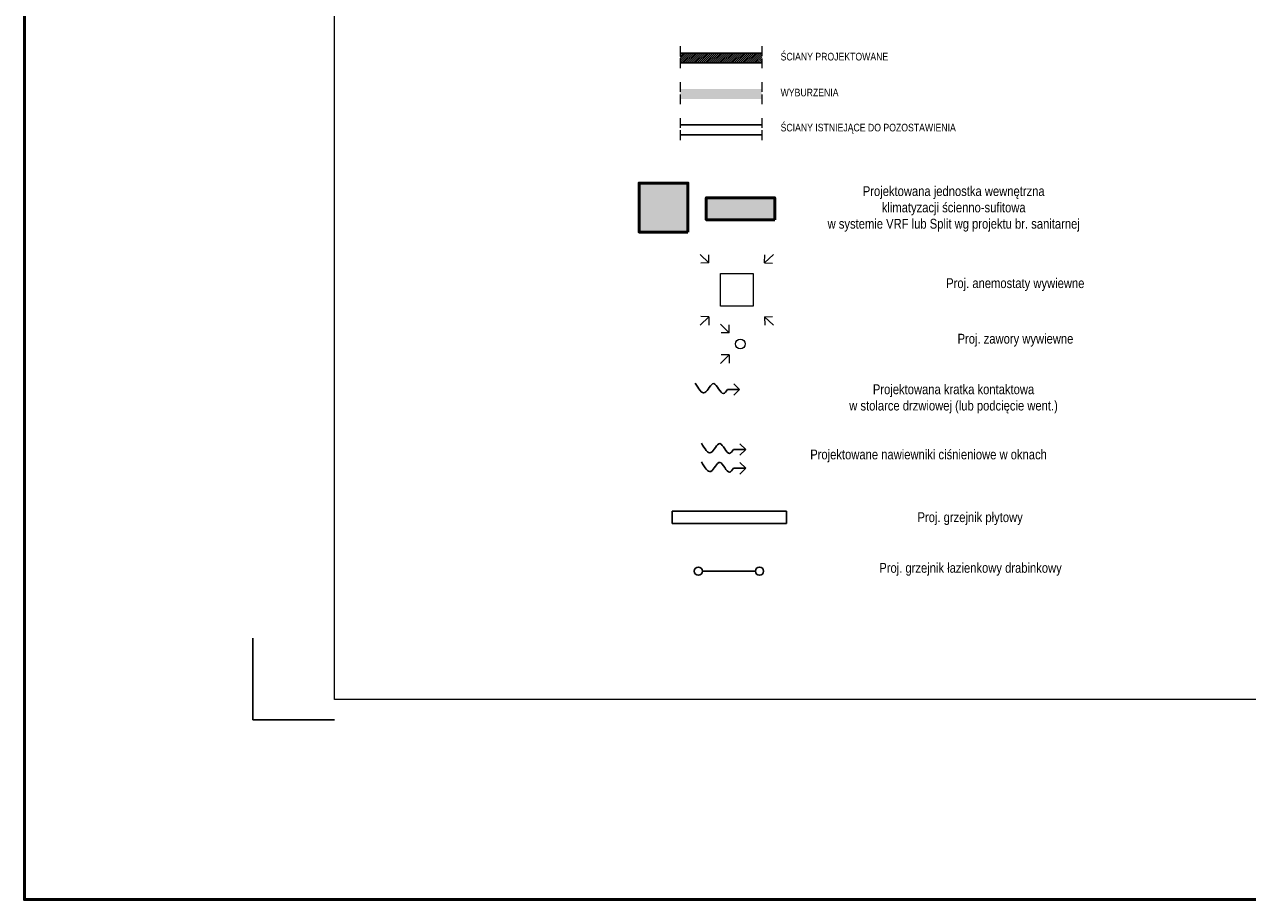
# Model space of a CAD drawing. Header units: millimetres. Extents: x 27490 to 108194, y -40520 to 41185.
# Tile 1 of 65: x 27490 to 28991, y -33414 to -32341. Entities that reach past the tile are written whole.
import ezdxf

# ---------------------------------------------------------------- set-up
doc = ezdxf.new("R2010")
doc.units = ezdxf.units.MM
doc.linetypes.add('ACAD_ISO02W100', pattern=[15, 12, -3])
for name, color, linetype, lineweight in [('BA_txs', 2, 'Continuous', 18), ('M_Ramki do druku', 7, 'Continuous', 18), ('M_Ramki rysunków', 2, 'Continuous', 18), ('mm_grzejniki', 30, 'Continuous', 30), ('mm_klimatyzacja', 94, 'Continuous', 50), ('mm_Wentylacja', 5, 'Continuous', 50), ('mm_wentylacja_bloki', 7, 'Continuous', 18), ('Niewidoczne', 160, 'ACAD_ISO02W100', 18), ('PG_WIDOKOWE_CIENKIE', 1, 'Continuous', 18), ('Przekrojowa', 60, 'Continuous', 18), ('WYBURZENIA', 160, 'Continuous', 30), ('Wymiarowa zewnętrzna', 50, 'Continuous', 18)]:
    doc.layers.add(name, color=color, linetype=linetype, lineweight=lineweight)
doc.styles.add('BIKTS', font='bikromsw.shx', dxfattribs={"width": 0.85})
doc.styles.get("Standard").update_dxf_attribs({"font": 'arial.ttf'})

# ---------------------------------------------------------------- blocks, each defined once
blk = doc.blocks.new('Znacznik_narozny')
at = {"layer": 'M_Ramki do druku', "lineweight": -2}
blk.add_lwpolyline([(0, -20), (0, 0), (20, 0)], dxfattribs=at)
blk = doc.blocks.new('podciecie')
at = {"layer": 'mm_Wentylacja', "color": 142, "lineweight": 30}
for p, q in [((23288, -37590.5), (23280.9, -37583.4)), ((23288, -37575.5), (23288, -37590.5)), ((23288, -37590.5), (23295.1, -37583.4))]:
    blk.add_line(p, q, dxfattribs=at)
blk.add_spline([(23288, -37575.5), (23283.2, -37570.7), (23295.2, -37558.8), (23284.2, -37547.8), (23295.8, -37536.2)], degree=3, dxfattribs=at)

msp = doc.modelspace()

# ---------------------------------------------------------------- hatches: boundary and pattern name
at = {"layer": 'PG_WIDOKOWE_CIENKIE', "lineweight": 18}
h = msp.add_hatch(dxfattribs=at)
h.set_pattern_fill('LINE', scale=13.5, angle=45)
h.set_pattern_definition([(45, (40992.5743, -16350.9164), (-1.1932427, 1.1932427), [])])
h.paths.add_polyline_path([(28394.82, -32375.92), (28294.82, -32375.92), (28294.82, -32387.92), (28394.82, -32387.92)])
at = {"layer": 'Przekrojowa', "true_color": 0x636466, "transparency": 33554559}
h = msp.add_hatch(color=251, dxfattribs=at)
h.dxf.hatch_style = 1
h.paths.add_polyline_path([(28244.27, -32535.2), (28244.27, -32595.2), (28304.27, -32595.2), (28304.27, -32535.2)])
h = msp.add_hatch(color=251, dxfattribs=at)
h.dxf.hatch_style = 1
h.paths.add_polyline_path([(28410.69, -32580.16), (28410.69, -32553.16), (28326.69, -32553.16), (28326.69, -32580.16)])
at = {"layer": 'WYBURZENIA', "lineweight": 18, "true_color": 0x636466, "transparency": 33554572}
h = msp.add_hatch(color=251, dxfattribs=at)
h.dxf.hatch_style = 1
h.paths.add_polyline_path([(28394.82, -32419.92), (28294.82, -32419.92), (28294.82, -32431.92), (28394.82, -32431.92)])

# ---------------------------------------------------------------- linework, layer by layer
at = {"layer": 'M_Ramki rysunków'}
msp.add_lwpolyline([(30715.58, -33168.19), (27870.58, -33168.19), (27870.58, -29018.19), (30715.58, -29018.19)], close=True, dxfattribs=at)
at = {"layer": 'mm_grzejniki'}
msp.add_line((28387.05, -33011.06), (28322.05, -33011.06), dxfattribs=at)
msp.add_lwpolyline([(28425.05, -32937.56), (28425.05, -32952.56), (28285.05, -32952.56), (28285.05, -32937.56)], close=True, dxfattribs=at)
for centre in [(28317.05, -33011.06), (28392.05, -33011.06)]:
    msp.add_circle(centre, 5, dxfattribs=at)
at = {"layer": 'mm_klimatyzacja', "color": 3, "linetype": 'Continuous', "lineweight": 50, "ltscale": 50}
for points in [[(28304.27, -32595.2), (28244.27, -32595.2), (28244.27, -32535.2), (28304.27, -32535.2)], [(28410.69, -32580.16), (28326.69, -32580.16), (28326.69, -32553.16), (28410.69, -32553.16)]]:
    msp.add_lwpolyline(points, close=True, dxfattribs=at)
at = {"layer": 'mm_Wentylacja', "color": 142, "lineweight": 20}
for p, q in [((28319.12, -32622.94), (28330.1, -32633.16)), ((28330.1, -32633.16), (28320.11, -32633.51)), ((28330.1, -32633.16), (28329.74, -32623.16)), ((28409.09, -32622.94), (28398.12, -32633.16)), ((28398.12, -32633.16), (28398.47, -32623.16)), ((28398.12, -32633.16), (28408.11, -32633.51)), ((28319.12, -32709.47), (28330.1, -32699.25)), ((28330.1, -32699.25), (28320.11, -32698.89)), ((28330.1, -32699.25), (28329.74, -32709.24)), ((28344.37, -32708.3), (28354.97, -32718.9)), ((28354.97, -32718.9), (28354.97, -32708.9)), ((28398.12, -32699.25), (28408.11, -32698.89)), ((28409.09, -32709.47), (28398.12, -32699.25)), ((28398.12, -32699.25), (28398.47, -32709.24)), ((28354.97, -32718.9), (28344.97, -32718.9)), ((28344.37, -32756.58), (28354.97, -32745.97)), ((28354.97, -32745.97), (28344.97, -32745.97)), ((28354.97, -32745.97), (28354.97, -32755.97))]:
    msp.add_line(p, q, dxfattribs=at)
at = {"layer": 'mm_Wentylacja', "color": 1, "lineweight": 20}
msp.add_lwpolyline([(28344.11, -32646.2), (28384.11, -32646.2), (28384.11, -32686.2), (28344.11, -32686.2)], close=True, dxfattribs=at)
msp.add_circle((28368.51, -32732.44), 6, dxfattribs=at)
at = {"layer": 'Niewidoczne', "color": 251, "true_color": 0x636466}
for p, q in [((28294.82, -32367.42), (28294.82, -32396.42)), ((28394.82, -32367.42), (28394.82, -32396.42)), ((28294.82, -32411.42), (28294.82, -32440.42)), ((28394.82, -32411.42), (28394.82, -32440.42)), ((28294.82, -32455.42), (28294.82, -32484.42)), ((28394.82, -32455.42), (28394.82, -32484.42))]:
    msp.add_line(p, q, dxfattribs=at)
at = {"layer": 'Przekrojowa', "color": 1, "lineweight": 50}
msp.add_lwpolyline([(27490.37, -28554.43), (30982.46, -28554.43), (30982.46, -33413.65), (27490.37, -33413.65)], close=True, dxfattribs=at)
at = {"layer": 'Wymiarowa zewnętrzna', "color": 18, "lineweight": 30, "true_color": 0x000000}
for p, q in [((28294.82, -32375.92), (28394.82, -32375.92)), ((28294.82, -32387.92), (28394.82, -32387.92)), ((28294.82, -32463.92), (28394.82, -32463.92)), ((28294.82, -32475.92), (28394.82, -32475.92))]:
    msp.add_line(p, q, dxfattribs=at)

# ---------------------------------------------------------------- block references
at = {"layer": 'M_Ramki do druku', "lineweight": -2, "xscale": 5.000000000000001, "yscale": 5.000000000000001, "zscale": 5.000000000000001, "rotation": 90.00000000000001}
msp.add_blockref('Znacznik_narozny', (27770.58, -33193.19), dxfattribs=at)
at = {"layer": 'mm_Wentylacja', "color": 2, "lineweight": 30, "rotation": 90}
for p in [(-9222.84, -56076.31), (-9215.32, -56149.84), (-9215.32, -56172.84)]:
    msp.add_blockref('podciecie', p, dxfattribs=at)

# ---------------------------------------------------------------- texts
at = {"layer": 'BA_txs', "color": 7, "char_height": 9.375, "width": 793.7526, "attachment_point": 1, "style": 'BIKTS'}
for s, insert in [('ŚCIANY PROJEKTOWANE', (28417.97, -32375.43)), ('WYBURZENIA', (28417.97, -32419.43)), ('ŚCIANY ISTNIEJĄCE DO POZOSTAWIENIA', (28417.97, -32462.43))]:
    msp.add_mtext(s, dxfattribs=dict(at, insert=insert))
at = {"layer": 'mm_wentylacja_bloki', "char_height": 12, "width": 413.8364, "attachment_point": 2}
for s, insert in [('{\\fArial Narrow|b0|i0|c238|p34;Projektowana jednostka wewnętrzna \\Pklimatyzacji ścienno-sufitowa \\Pw systemie VRF lub Split wg projektu br. sanitarnej}', (28630.32, -32539.03)), ('{\\fArial Narrow|b0|i0|c238|p34;Proj. anemostaty wywiewne}', (28705.89, -32651.87)), ('{\\fArial Narrow|b0|i0|c238|p34;Proj. zawory wywiewne}', (28706.09, -32720)), ('{\\fArial Narrow|b0|i0|c238|p34;Projektowana kratka kontaktowa \\Pw stolarce drzwiowej (lub podcięcie went.)}', (28630.11, -32782.01)), ('{\\fArial Narrow|b0|i0|c238|p34;Projektowane nawiewniki ciśnieniowe w oknach}', (28599.45, -32861.92)), ('{\\fArial Narrow|b0|i0|c238|p34;Proj. grzejnik płytowy }', (28650.48, -32938.83)), ('{\\fArial Narrow|b0|i0|c238|p34;Proj. grzejnik łazienkowy drabinkowy}', (28650.95, -33000.96))]:
    msp.add_mtext(s, dxfattribs=dict(at, insert=insert))

doc.saveas('drawing.dxf')
